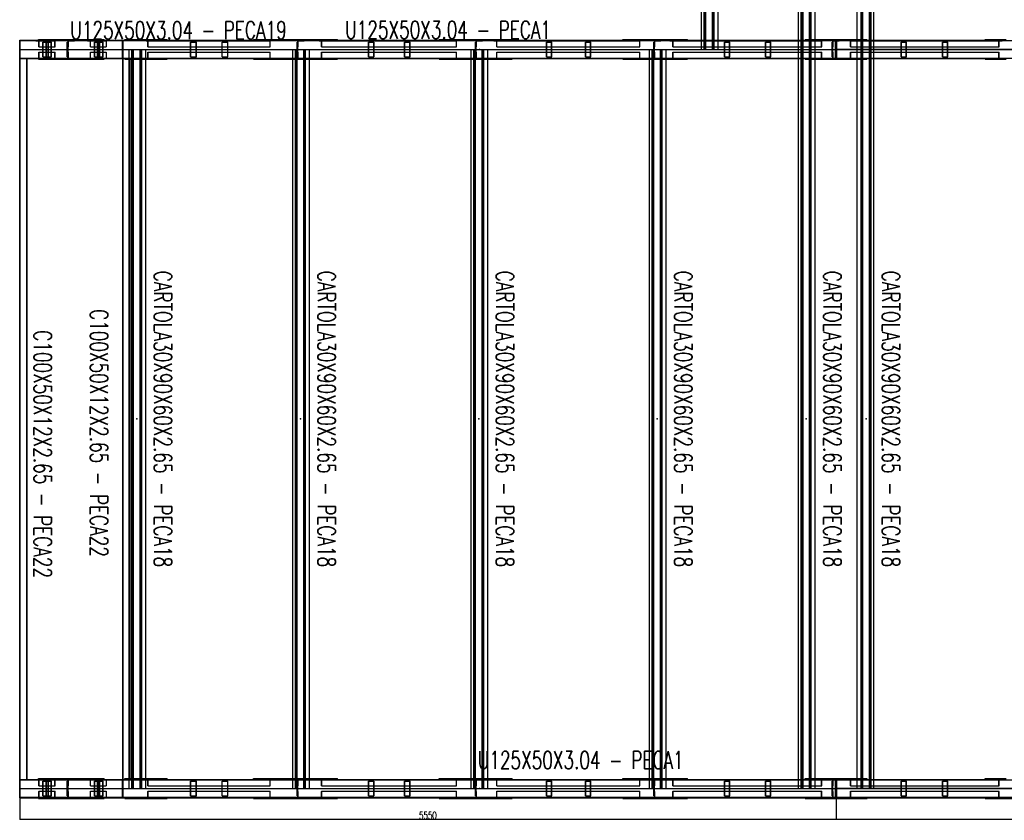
# Model space of a CAD drawing. Header units: feet. Extents: x -13577 to 173285, y -65833 to 34873.
# Tile 44 of 127: x 3763 to 10457, y 525 to 5968. Entities that reach past the tile are written whole.
import ezdxf
from ezdxf.enums import TextEntityAlignment as Align

# ---------------------------------------------------------------- set-up
doc = ezdxf.new("R2010")
doc.units = ezdxf.units.FT
doc.header["$LTSCALE"] = 10
doc.header["$MEASUREMENT"] = 0
doc.linetypes.add('HIDDEN', pattern=[0.375, 0.25, -0.125])
doc.layers.get('0').update_dxf_attribs({"linetype": 'CONTINUOUS'})
for name, color, linetype in [('FORIR', 4, 'CONTINUOUS'), ('G', 3, 'CONTINUOUS'), ('TR', 6, 'HIDDEN'), ('TXT1', 7, 'CONTINUOUS')]:
    doc.layers.add(name, color=color, linetype=linetype)
doc.styles.add('1', font='romans.shx', dxfattribs={"width": 0.7, "height": 50})
doc.dimstyles.get("Standard").update_dxf_attribs({"dimtxt": 50, "dimasz": 1, "dimexe": 1, "dimexo": 1, "dimgap": 1, "dimtad": 1, "dimdec": 0, "dimdsep": 46, "dimtxsty": '1', "dimblk": 'ARCHTICK', "dimcen": 3, "dimclrd": 1, "dimclre": 1, "dimclrt": 3, "dimadec": 0, "dimazin": 0, "dimtfac": 1, "dimtdec": 0, "dimtix": 1, "dimtmove": 0, "dimatfit": 3, "dimfxl": 0, "dimtolj": 1, "dimarcsym": 0})

# ---------------------------------------------------------------- blocks, each defined once
blk = doc.blocks.new('3D_INFOM')
blk.add_point((0, 0))
at = {"layer": 'FORIR', "flags": 1}
for tag, p in [('MARK', (7.55, -4.31)), ('NUM_DIS', (7.55, -11.68)), ('NOT_PEZ', (45.73, -11.68)), ('QTA_PEZ', (7.55, -18.55)), ('TIP_PEZ', (45.73, -18.55)), ('TRA_PEZ', (7.55, -26.33)), ('COS_PEZ', (45.73, -26.33)), ('DES_PEZ', (7.55, -33.75))]:
    blk.add_attdef(tag, p, '', height=5, dxfattribs=at)
blk = doc.blocks.new('_ArchTick')
at = {"color": 0, "linetype": 'ByBlock', "const_width": 0.15}
blk.add_lwpolyline([(-0.5, -0.5), (0.5, 0.5)], dxfattribs=at)

msp = doc.modelspace()

# ---------------------------------------------------------------- linework, layer by layer
for p, q in [((3763.2, 5766.2), (4113.2, 5766.2)), ((3763.2, 5766.2), (4463.2, 5766.2)), ((3763.2, 5766.2), (4463.2, 5766.2)), ((4113.2, 5766.2), (4463.2, 5766.2)), ((4113.2, 5766.2), (4113.2, 5766.2)), ((4463.2, 5766.2), (5675.7, 5766.2)), ((4463.2, 5766.2), (9313.2, 5766.2)), ((4463.2, 5766.2), (9313.2, 5766.2)), ((5675.7, 5766.2), (6888.2, 5766.2)), ((5675.7, 5766.2), (5675.7, 5766.2)), ((6888.2, 5766.2), (8100.7, 5766.2)), ((6888.2, 5766.2), (6888.2, 5766.2)), ((8100.7, 5766.2), (9313.2, 5766.2)), ((8100.7, 5766.2), (8100.7, 5766.2)), ((9313.2, 5766.2), (10525.7, 5766.2)), ((9313.2, 5766.2), (9313.2, 5766.2)), ((9313.2, 5766.2), (14163.2, 5766.2)), ((14163.2, 5766.2), (9313.2, 5766.2)), ((3763.2, 741.2), (4113.2, 741.2)), ((3763.2, 741.2), (4463.2, 741.2)), ((3763.2, 741.2), (4463.2, 741.2)), ((4113.2, 741.2), (4463.2, 741.2)), ((4113.2, 741.2), (4113.2, 741.2)), ((4463.2, 741.2), (5675.7, 741.2)), ((4463.2, 741.2), (9313.2, 741.2)), ((4463.2, 741.2), (9313.2, 741.2)), ((5675.7, 741.2), (6888.2, 741.2)), ((5675.7, 741.2), (5675.7, 741.2)), ((6888.2, 741.2), (8100.7, 741.2)), ((6888.2, 741.2), (6888.2, 741.2)), ((8100.7, 741.2), (9313.2, 741.2)), ((8100.7, 741.2), (8100.7, 741.2)), ((9313.2, 741.2), (10525.7, 741.2)), ((9313.2, 741.2), (9313.2, 741.2)), ((9313.2, 741.2), (14163.2, 741.2)), ((14163.2, 741.2), (9313.2, 741.2))]:
    msp.add_line(p, q)
at = {"layer": 'G'}
for p, q in [((8484.4, 5766.2), (8484.4, 13856.2)), ((8511.2, 5766.2), (8511.2, 13856.2)), ((9144.8, 5766.2), (9144.8, 13856.2)), ((9171.6, 5766.2), (9171.6, 13856.2)), ((9456.5, 5766.2), (9456.5, 13856.2)), ((9456.8, 5766.2), (9456.8, 13856.2)), ((9483.7, 5766.2), (9483.7, 13856.2)), ((8397.8, 5766.2), (8397.8, 9878.7)), ((8416, 5766.2), (8416, 9878.7)), ((8475.7, 5766.2), (8475.7, 9878.7)), ((9058.2, 741.2), (9058.2, 9878.7)), ((9076.4, 5766.2), (9076.4, 9878.7)), ((9136.1, 5766.2), (9136.1, 9878.7)), ((9492.3, 5766.2), (9492.3, 9878.7)), ((9552, 5766.2), (9552, 9878.7)), ((9570.2, 741.2), (9570.2, 9878.7)), ((8511.5, 5828.7), (8511.5, 9816.2)), ((9171.9, 5828.7), (9171.9, 9816.2)), ((3763.2, 678.7), (3763.2, 5828.7)), ((3763.2, 5828.7), (8397.8, 5828.7)), ((3766.3, 5825.7), (3813.2, 5825.7)), ((3766.3, 5706.7), (3766.3, 5825.7)), ((3813.2, 5825.7), (3813.2, 5828.7)), ((3890.2, 5833.7), (4336.2, 5833.7)), ((3890.2, 5828.7), (3890.2, 5833.7)), ((4086.2, 5828.7), (4086.2, 5833.7)), ((4336.2, 5828.7), (4336.2, 5833.7)), ((4462.2, 5703.7), (4462.2, 5828.7)), ((4463.2, 678.7), (4463.2, 5828.7)), ((4477.5, 5833.7), (4766, 5833.7)), ((4477.5, 5828.7), (4477.5, 5833.7)), ((4751.1, 5828.7), (4751.1, 5833.7)), ((4766, 5828.7), (4766, 5833.7)), ((5352.7, 5833.7), (5923.3, 5833.7)), ((5352.7, 5828.7), (5352.7, 5833.7)), ((5634.7, 5828.7), (5634.7, 5833.7)), ((5908.4, 5828.7), (5908.4, 5833.7)), ((5923.3, 5828.7), (5923.3, 5833.7)), ((6615.2, 5833.7), (7111, 5833.7)), ((6615.2, 5828.7), (6615.2, 5833.7)), ((6847.3, 5828.7), (6847.3, 5833.7)), ((7096.1, 5828.7), (7096.1, 5833.7)), ((7111, 5828.7), (7111, 5833.7)), ((7862.7, 5833.7), (8303.5, 5833.7)), ((7862.7, 5828.7), (7862.7, 5833.7)), ((8059.8, 5828.7), (8059.8, 5833.7)), ((8288.6, 5828.7), (8288.6, 5833.7)), ((8303.5, 5828.7), (8303.5, 5833.7)), ((8424.7, 5828.7), (9058.2, 5828.7)), ((9085.1, 5828.7), (9456.5, 5828.7)), ((9171.9, 5833.7), (9456.5, 5833.7)), ((9308.2, 5703.7), (9308.2, 5828.7)), ((9308.5, 5706.7), (9308.5, 5825.7)), ((9308.5, 5825.7), (9317.9, 5825.7)), ((9308.5, 5825.5), (9317.9, 5825.5)), ((9313.2, 5828.7), (9313.2, 5833.7)), ((9313.2, 5825.7), (9313.2, 5828.7)), ((9313.2, 5706.9), (9313.2, 5825.5)), ((9317.9, 5706.7), (9317.9, 5825.7)), ((9318.2, 5703.7), (9318.2, 5828.7)), ((9570.2, 5828.7), (10470, 5828.7)), ((10326.2, 5833.7), (10470, 5833.7)), ((10326.2, 5828.7), (10326.2, 5833.7)), ((10341.1, 5828.7), (10341.1, 5833.7)), ((4506.7, 741.2), (4506.7, 5766.2)), ((4506.7, 5766.2), (4620.4, 5766.2)), ((4524.9, 741.2), (4524.9, 5766.2)), ((4584.6, 741.2), (4584.6, 5766.2)), ((4593.3, 741.2), (4593.3, 5766.2)), ((4620.1, 741.2), (4620.1, 5766.2)), ((5619.7, 741.2), (5619.7, 5766.2)), ((5619.7, 5766.2), (5733.4, 5766.2)), ((5637.9, 741.2), (5637.9, 5766.2)), ((5697.6, 741.2), (5697.6, 5766.2)), ((5706.3, 741.2), (5706.3, 5766.2)), ((5733.1, 741.2), (5733.1, 5766.2)), ((6832.2, 741.2), (6832.2, 5766.2)), ((6832.2, 5766.2), (6945.9, 5766.2)), ((6850.4, 741.2), (6850.4, 5766.2)), ((6910.1, 741.2), (6910.1, 5766.2)), ((6918.8, 741.2), (6918.8, 5766.2)), ((6945.6, 741.2), (6945.6, 5766.2)), ((8044.7, 741.2), (8044.7, 5766.2)), ((8044.7, 5766.2), (8158.4, 5766.2)), ((8062.9, 741.2), (8062.9, 5766.2)), ((8122.6, 741.2), (8122.6, 5766.2)), ((8131.3, 741.2), (8131.3, 5766.2)), ((8158.1, 741.2), (8158.1, 5766.2)), ((8397.8, 5766.2), (8475.7, 5766.2)), ((8416, 5766.2), (8428, 5766.2)), ((8473, 5766.2), (8484.4, 5766.2)), ((8484.4, 5766.2), (8511.2, 5766.2)), ((8511.2, 5766.2), (8511.5, 5766.2)), ((9058.2, 5766.2), (9136.1, 5766.2)), ((9076.4, 5766.2), (9088.1, 5766.2)), ((9076.4, 741.2), (9076.4, 5766.2)), ((9133.4, 5766.2), (9144.8, 5766.2)), ((9136.1, 5766.2), (9171.6, 5766.2)), ((9136.1, 741.2), (9136.1, 5766.2)), ((9144.8, 741.2), (9144.8, 5766.2)), ((9171.6, 5766.2), (9171.9, 5766.2)), ((9171.6, 741.2), (9171.6, 5766.2)), ((9171.6, 5766.2), (9171.9, 5766.2)), ((9456.5, 741.2), (9456.5, 5766.2)), ((9456.5, 5766.2), (9456.8, 5766.2)), ((9456.5, 5766.2), (9570.2, 5766.2)), ((9456.8, 741.2), (9456.8, 5766.2)), ((9483.7, 5766.2), (9495.1, 5766.2)), ((9483.7, 741.2), (9483.7, 5766.2)), ((9492.3, 741.2), (9492.3, 5766.2)), ((9540.3, 5766.2), (9548.7, 5766.2)), ((9548.7, 5766.2), (9552, 5766.2)), ((9552, 741.2), (9552, 5766.2)), ((3763.2, 5703.7), (4506.7, 5703.7)), ((3766.3, 5706.7), (3813.2, 5706.7)), ((3813.2, 800.6), (3813.2, 5706.7)), ((3890.2, 5698.7), (3890.2, 5703.7)), ((3890.2, 5698.7), (4336.2, 5698.7)), ((4086.2, 5698.7), (4086.2, 5703.7)), ((4336.2, 5698.7), (4336.2, 5703.7)), ((4477.5, 5698.7), (4477.5, 5703.7)), ((4477.5, 5698.7), (4506.7, 5698.7)), ((4533.6, 5703.7), (5619.7, 5703.7)), ((4620.4, 803.7), (4620.4, 5703.7)), ((4620.4, 5698.7), (4766, 5698.7)), ((4751.1, 5698.7), (4751.1, 5703.7)), ((4766, 5698.7), (4766, 5703.7)), ((5352.7, 5698.7), (5352.7, 5703.7)), ((5352.7, 5698.7), (5619.7, 5698.7)), ((5646.6, 5703.7), (6832.2, 5703.7)), ((5733.4, 803.7), (5733.4, 5703.7)), ((5733.4, 5698.7), (5923.3, 5698.7)), ((5908.4, 5698.7), (5908.4, 5703.7)), ((5923.3, 5698.7), (5923.3, 5703.7)), ((6615.2, 5698.7), (6615.2, 5703.7)), ((6615.2, 5698.7), (6832.2, 5698.7)), ((6859.1, 5703.7), (8044.7, 5703.7)), ((6945.9, 803.7), (6945.9, 5703.7)), ((6945.9, 5698.7), (7111, 5698.7)), ((7096.1, 5698.7), (7096.1, 5703.7)), ((7111, 5698.7), (7111, 5703.7)), ((7862.7, 5698.7), (7862.7, 5703.7)), ((7862.7, 5698.7), (8044.7, 5698.7)), ((8071.6, 5703.7), (9058.2, 5703.7)), ((8158.4, 803.7), (8158.4, 5703.7)), ((8158.4, 5698.7), (8303.5, 5698.7)), ((8288.6, 5698.7), (8288.6, 5703.7)), ((8303.5, 5698.7), (8303.5, 5703.7)), ((9085.1, 5703.7), (9456.5, 5703.7)), ((9171.9, 803.7), (9171.9, 5703.7)), ((9171.9, 5698.7), (9456.5, 5698.7)), ((9308.5, 5706.9), (9317.9, 5706.9)), ((9308.5, 5706.7), (9317.9, 5706.7)), ((9313.2, 5698.7), (9313.2, 5706.7)), ((9570.2, 5703.7), (10470, 5703.7)), ((10326.2, 5698.7), (10326.2, 5703.7)), ((10326.2, 5698.7), (10470, 5698.7)), ((10341.1, 5698.7), (10341.1, 5703.7)), ((3763.2, 803.7), (4506.7, 803.7)), ((3890.2, 808.7), (4336.2, 808.7)), ((3890.2, 803.7), (3890.2, 808.7)), ((4086.2, 803.7), (4086.2, 808.7)), ((4336.2, 803.7), (4336.2, 808.7)), ((4462.2, 678.7), (4462.2, 803.7)), ((4477.5, 808.7), (4506.7, 808.7)), ((4477.5, 803.7), (4477.5, 808.7)), ((4533.6, 803.7), (5619.7, 803.7)), ((4620.4, 808.7), (4766, 808.7)), ((4751.1, 803.7), (4751.1, 808.7)), ((4766, 803.7), (4766, 808.7)), ((5352.7, 808.7), (5619.7, 808.7)), ((5352.7, 803.7), (5352.7, 808.7)), ((5646.6, 803.7), (6832.2, 803.7)), ((5733.4, 808.7), (5923.3, 808.7)), ((5908.4, 803.7), (5908.4, 808.7)), ((5923.3, 803.7), (5923.3, 808.7)), ((6615.2, 808.7), (6832.2, 808.7)), ((6615.2, 803.7), (6615.2, 808.7)), ((6859.1, 803.7), (8044.7, 803.7)), ((6945.9, 808.7), (7111, 808.7)), ((7096.1, 803.7), (7096.1, 808.7)), ((7111, 803.7), (7111, 808.7)), ((7862.7, 808.7), (8044.7, 808.7)), ((7862.7, 803.7), (7862.7, 808.7)), ((8071.6, 803.7), (9058.2, 803.7)), ((8158.4, 808.7), (8303.5, 808.7)), ((8288.6, 803.7), (8288.6, 808.7)), ((8303.5, 803.7), (8303.5, 808.7)), ((9085.1, 803.7), (9456.5, 803.7)), ((9171.9, 808.7), (9456.5, 808.7)), ((9308.2, 678.7), (9308.2, 803.7)), ((9313.2, 803.7), (9313.2, 808.7)), ((9313.2, 800.6), (9313.2, 803.7)), ((9318.2, 678.7), (9318.2, 803.7)), ((9570.2, 803.7), (10470, 803.7)), ((10326.2, 808.7), (10470, 808.7)), ((10326.2, 803.7), (10326.2, 808.7)), ((10341.1, 803.7), (10341.1, 808.7)), ((3766.3, 681.7), (3766.3, 800.6)), ((3766.3, 800.6), (3813.2, 800.6)), ((4506.7, 741.2), (4620.4, 741.2)), ((5619.7, 741.2), (5733.4, 741.2)), ((6832.2, 741.2), (6945.9, 741.2)), ((8044.7, 741.2), (8158.4, 741.2)), ((9058.2, 741.2), (9171.9, 741.2)), ((9308.5, 681.7), (9308.5, 800.6)), ((9308.5, 800.6), (9317.9, 800.6)), ((9308.5, 800.5), (9317.9, 800.5)), ((9313.2, 681.9), (9313.2, 800.5)), ((9317.9, 681.7), (9317.9, 800.6)), ((9456.5, 741.2), (9570.2, 741.2)), ((3763.2, 678.7), (14863.2, 678.7)), ((3766.3, 681.7), (3813.2, 681.7)), ((3813.2, 678.7), (3813.2, 681.7)), ((3890.2, 673.7), (3890.2, 678.7)), ((3890.2, 673.7), (4336.2, 673.7)), ((4086.2, 673.7), (4086.2, 678.7)), ((4336.2, 673.7), (4336.2, 678.7)), ((4477.5, 673.7), (4477.5, 678.7)), ((4477.5, 673.7), (4766, 673.7)), ((4751.1, 673.7), (4751.1, 678.7)), ((4766, 673.7), (4766, 678.7)), ((5352.7, 673.7), (5352.7, 678.7)), ((5352.7, 673.7), (5923.3, 673.7)), ((5634.7, 673.7), (5634.7, 678.7)), ((5908.4, 673.7), (5908.4, 678.7)), ((5923.3, 673.7), (5923.3, 678.7)), ((6615.2, 673.7), (6615.2, 678.7)), ((6615.2, 673.7), (7111, 673.7)), ((6847.3, 673.7), (6847.3, 678.7)), ((7096.1, 673.7), (7096.1, 678.7)), ((7111, 673.7), (7111, 678.7)), ((7862.7, 673.7), (7862.7, 678.7)), ((7862.7, 673.7), (8303.5, 673.7)), ((8059.8, 673.7), (8059.8, 678.7)), ((8288.6, 673.7), (8288.6, 678.7)), ((8303.5, 673.7), (8303.5, 678.7)), ((9102.3, 673.7), (9102.3, 678.7)), ((9102.3, 673.7), (9524.2, 673.7)), ((9161, 673.7), (9161, 678.7)), ((9308.5, 681.9), (9317.9, 681.9)), ((9308.5, 681.7), (9317.9, 681.7)), ((9313.2, 673.7), (9313.2, 681.7)), ((9465.5, 673.7), (9465.5, 678.7)), ((9524.2, 673.7), (9524.2, 678.7)), ((10326.2, 673.7), (10326.2, 678.7)), ((10326.2, 673.7), (10760.7, 673.7)), ((10341.1, 673.7), (10341.1, 678.7))]:
    msp.add_line(p, q, dxfattribs=at)
at = {"layer": 'TR'}
for p, q in [((8473, 5766.2), (8473, 13856.2)), ((8481.6, 5766.2), (8481.6, 13856.2)), ((9133.4, 5766.2), (9133.4, 13856.2)), ((9142, 741.2), (9142, 13856.2)), ((9486.4, 741.2), (9486.4, 13856.2)), ((9495.1, 5766.2), (9495.1, 13856.2)), ((8398.1, 5766.2), (8398.1, 9878.7)), ((8419.3, 5766.2), (8419.3, 9878.7)), ((8424.7, 5766.2), (8424.7, 9878.7)), ((8428, 5766.2), (8428, 9878.7)), ((9058.5, 741.2), (9058.5, 9878.7)), ((9079.7, 5766.2), (9079.7, 9878.7)), ((9085.1, 5766.2), (9085.1, 9878.7)), ((9088.4, 5766.2), (9088.4, 9878.7)), ((9540.1, 5766.2), (9540.1, 9878.7)), ((9543.4, 5766.2), (9543.4, 9878.7)), ((9548.7, 5766.2), (9548.7, 9878.7)), ((9569.9, 741.2), (9569.9, 9878.7)), ((3763.2, 5825.7), (3766.3, 5825.7)), ((3813.2, 5825.7), (9308.5, 5825.7)), ((3873, 5825.5), (3873, 5828.7)), ((3873, 5825.5), (4001.8, 5825.5)), ((3893.3, 5784.7), (3893.3, 5825.5)), ((3894.9, 5784.7), (3894.9, 5828.7)), ((3981.6, 5825.5), (3981.6, 5828.7)), ((4001.8, 5784.7), (4001.8, 5825.5)), ((4003.4, 5784.7), (4003.4, 5828.7)), ((4091.2, 5703.7), (4091.2, 5828.7)), ((4094.4, 5825.5), (4135.2, 5825.5)), ((4094.4, 5784.7), (4094.4, 5825.5)), ((4135.2, 5825.5), (4135.2, 5828.7)), ((4140.2, 5828.7), (4140.2, 5833.7)), ((4223, 5825.5), (4223, 5828.7)), ((4223, 5825.5), (4351.8, 5825.5)), ((4243.3, 5784.7), (4243.3, 5825.5)), ((4244.9, 5784.7), (4244.9, 5828.7)), ((4331.6, 5825.5), (4331.6, 5828.7)), ((4351.8, 5784.7), (4351.8, 5825.5)), ((4353.4, 5784.7), (4353.4, 5828.7)), ((4462.5, 5706.7), (4462.5, 5825.7)), ((4466.3, 5706.7), (4466.3, 5825.7)), ((4467.2, 5825.7), (4467.2, 5828.7)), ((4492.4, 5828.7), (4492.4, 5833.7)), ((4513.2, 5825.7), (4513.2, 5828.7)), ((4621.6, 5825.5), (4621.6, 5828.7)), ((4621.6, 5825.5), (5465.3, 5825.5)), ((4634.4, 5784.7), (4634.4, 5825.5)), ((4635.4, 5784.7), (4635.4, 5828.7)), ((5452.5, 5825.5), (5452.5, 5828.7)), ((5465.3, 5784.7), (5465.3, 5825.5)), ((5466.3, 5784.7), (5466.3, 5828.7)), ((5649.7, 5828.7), (5649.7, 5833.7)), ((5653.7, 5703.7), (5653.7, 5828.7)), ((5656.9, 5784.7), (5656.9, 5825.5)), ((5656.9, 5825.5), (5697.7, 5825.5)), ((5697.7, 5825.5), (5697.7, 5828.7)), ((5702.7, 5828.7), (5702.7, 5833.7)), ((5798.9, 5825.5), (5798.9, 5828.7)), ((5798.9, 5825.5), (6731.8, 5825.5)), ((5815, 5784.7), (5815, 5825.5)), ((5816.2, 5784.7), (5816.2, 5828.7)), ((6715.7, 5825.5), (6715.7, 5828.7)), ((6731.8, 5784.7), (6731.8, 5825.5)), ((6733.1, 5784.7), (6733.1, 5828.7)), ((6862.2, 5828.7), (6862.2, 5833.7)), ((6866.2, 5703.7), (6866.2, 5828.7)), ((6869.4, 5825.5), (6910.2, 5825.5)), ((6869.4, 5784.7), (6869.4, 5825.5)), ((6910.2, 5825.5), (6910.2, 5828.7)), ((6915.2, 5828.7), (6915.2, 5833.7)), ((6987.2, 5825.5), (6987.2, 5828.7)), ((6987.2, 5825.5), (7978.2, 5825.5)), ((7006.3, 5784.7), (7006.3, 5825.5)), ((7007.8, 5784.7), (7007.8, 5828.7)), ((7959.1, 5825.5), (7959.1, 5828.7)), ((7978.2, 5784.7), (7978.2, 5825.5)), ((7979.7, 5784.7), (7979.7, 5828.7)), ((8074.7, 5828.7), (8074.7, 5833.7)), ((8078.7, 5703.7), (8078.7, 5828.7)), ((8081.9, 5825.5), (8122.7, 5825.5)), ((8081.9, 5784.7), (8081.9, 5825.5)), ((8122.7, 5825.5), (8122.7, 5828.7)), ((8127.7, 5828.7), (8127.7, 5833.7)), ((8182.4, 5825.5), (8182.4, 5828.7)), ((8182.4, 5825.5), (9213.6, 5825.5)), ((8204.2, 5784.7), (8204.2, 5825.5)), ((8205.9, 5784.7), (8205.9, 5828.7)), ((8397.8, 5828.7), (8424.7, 5828.7)), ((8511.5, 5766.2), (8511.5, 5828.7)), ((9058.2, 5828.7), (9085.1, 5828.7)), ((9102.3, 5833.7), (9171.9, 5833.7)), ((9102.3, 5828.7), (9102.3, 5833.7)), ((9161, 5828.7), (9161, 5833.7)), ((9164, 5828.7), (9164, 5833.7)), ((9171.9, 5766.2), (9171.9, 5828.7)), ((9191.9, 5825.5), (9191.9, 5828.7)), ((9213.6, 5784.7), (9213.6, 5825.5)), ((9215.3, 5784.7), (9215.3, 5828.7)), ((9286.2, 5828.7), (9286.2, 5833.7)), ((9291.2, 5703.7), (9291.2, 5828.7)), ((9294.4, 5825.5), (9308.5, 5825.5)), ((9294.4, 5784.7), (9294.4, 5825.5)), ((9313.2, 5825.5), (9313.2, 5825.7)), ((9317.9, 5825.7), (14813.2, 5825.7)), ((9317.9, 5825.5), (9335.2, 5825.5)), ((9335.2, 5825.5), (9335.2, 5828.7)), ((9340.2, 5828.7), (9340.2, 5833.7)), ((9411.1, 5784.7), (9411.1, 5828.7)), ((9412.8, 5784.7), (9412.8, 5825.5)), ((9412.8, 5825.5), (10444, 5825.5)), ((9434.6, 5825.5), (9434.6, 5828.7)), ((9456.5, 5833.7), (9524.2, 5833.7)), ((9456.5, 5828.7), (9570.2, 5828.7)), ((9462.5, 5828.7), (9462.5, 5833.7)), ((9465.5, 5828.7), (9465.5, 5833.7)), ((9524.2, 5828.7), (9524.2, 5833.7)), ((10420.6, 5784.7), (10420.6, 5828.7)), ((10422.3, 5784.7), (10422.3, 5825.5)), ((10444, 5825.5), (10444, 5828.7)), ((3893.3, 5784.7), (4003.4, 5784.7)), ((3920.9, 5816.2), (3979.8, 5816.2)), ((3920.9, 5716.2), (3920.9, 5816.2)), ((3923.4, 5716.2), (3923.4, 5816.2)), ((3942.6, 5716.2), (3942.6, 5816.2)), ((3945.1, 5716.2), (3945.1, 5816.2)), ((3955.6, 5716.2), (3955.6, 5816.2)), ((3958.1, 5716.2), (3958.1, 5816.2)), ((3977.4, 5716.2), (3977.4, 5816.2)), ((3979.8, 5716.2), (3979.8, 5816.2)), ((4086.2, 5816.2), (4091.2, 5816.2)), ((4086.2, 5716.2), (4086.2, 5816.2)), ((4091.2, 5784.7), (4094.4, 5784.7)), ((4243.3, 5784.7), (4353.4, 5784.7)), ((4270.9, 5716.2), (4270.9, 5816.2)), ((4270.9, 5816.2), (4329.8, 5816.2)), ((4273.4, 5716.2), (4273.4, 5816.2)), ((4292.6, 5716.2), (4292.6, 5816.2)), ((4295.1, 5716.2), (4295.1, 5816.2)), ((4305.6, 5716.2), (4305.6, 5816.2)), ((4308.1, 5716.2), (4308.1, 5816.2)), ((4327.4, 5716.2), (4327.4, 5816.2)), ((4329.8, 5716.2), (4329.8, 5816.2)), ((4507, 741.2), (4507, 5766.2)), ((4528.2, 741.2), (4528.2, 5766.2)), ((4533.6, 741.2), (4533.6, 5766.2)), ((4536.9, 741.2), (4536.9, 5766.2)), ((4581.9, 741.2), (4581.9, 5766.2)), ((4590.5, 741.2), (4590.5, 5766.2)), ((4620.4, 5703.7), (4620.4, 5766.2)), ((4634.4, 5784.7), (5466.3, 5784.7)), ((4925, 5816.2), (4964.6, 5816.2)), ((4925, 5716.2), (4925, 5816.2)), ((4926.6, 5716.2), (4926.6, 5816.2)), ((4963, 5716.2), (4963, 5816.2)), ((4964.6, 5716.2), (4964.6, 5816.2)), ((5138.7, 5716.2), (5138.7, 5816.2)), ((5138.7, 5816.2), (5178.3, 5816.2)), ((5140.3, 5716.2), (5140.3, 5816.2)), ((5176.7, 5716.2), (5176.7, 5816.2)), ((5178.3, 5716.2), (5178.3, 5816.2)), ((5620, 741.2), (5620, 5766.2)), ((5641.2, 741.2), (5641.2, 5766.2)), ((5646.6, 741.2), (5646.6, 5766.2)), ((5648.7, 5816.2), (5653.7, 5816.2)), ((5648.7, 5716.2), (5648.7, 5816.2)), ((5649.9, 741.2), (5649.9, 5766.2)), ((5653.7, 5784.7), (5656.9, 5784.7)), ((5694.9, 741.2), (5694.9, 5766.2)), ((5703.5, 741.2), (5703.5, 5766.2)), ((5733.4, 5703.7), (5733.4, 5766.2)), ((5815, 5784.7), (6733.1, 5784.7)), ((6134.1, 5716.2), (6134.1, 5816.2)), ((6134.1, 5816.2), (6172.8, 5816.2)), ((6136.1, 5716.2), (6136.1, 5816.2)), ((6170.9, 5716.2), (6170.9, 5816.2)), ((6172.8, 5716.2), (6172.8, 5816.2)), ((6378.5, 5816.2), (6417.2, 5816.2)), ((6378.5, 5716.2), (6378.5, 5816.2)), ((6380.5, 5716.2), (6380.5, 5816.2)), ((6415.2, 5716.2), (6415.2, 5816.2)), ((6417.2, 5716.2), (6417.2, 5816.2)), ((6832.5, 741.2), (6832.5, 5766.2)), ((6853.7, 741.2), (6853.7, 5766.2)), ((6859.1, 741.2), (6859.1, 5766.2)), ((6861.2, 5716.2), (6861.2, 5816.2)), ((6861.2, 5816.2), (6866.2, 5816.2)), ((6862.4, 741.2), (6862.4, 5766.2)), ((6866.2, 5784.7), (6869.4, 5784.7)), ((6907.4, 741.2), (6907.4, 5766.2)), ((6916, 741.2), (6916, 5766.2)), ((6945.9, 5703.7), (6945.9, 5766.2)), ((7006.3, 5784.7), (7979.7, 5784.7)), ((7343.5, 5816.2), (7381.2, 5816.2)), ((7343.5, 5716.2), (7343.5, 5816.2)), ((7345.9, 5716.2), (7345.9, 5816.2)), ((7378.9, 5716.2), (7378.9, 5816.2)), ((7381.2, 5716.2), (7381.2, 5816.2)), ((7608.6, 5816.2), (7646.3, 5816.2)), ((7608.6, 5716.2), (7608.6, 5816.2)), ((7611, 5716.2), (7611, 5816.2)), ((7644, 5716.2), (7644, 5816.2)), ((7646.3, 5716.2), (7646.3, 5816.2)), ((8045, 741.2), (8045, 5766.2)), ((8066.2, 741.2), (8066.2, 5766.2)), ((8071.6, 741.2), (8071.6, 5766.2)), ((8073.7, 5716.2), (8073.7, 5816.2)), ((8073.7, 5816.2), (8078.7, 5816.2)), ((8074.9, 741.2), (8074.9, 5766.2)), ((8078.7, 5784.7), (8081.9, 5784.7)), ((8119.9, 741.2), (8119.9, 5766.2)), ((8128.5, 741.2), (8128.5, 5766.2)), ((8158.4, 5703.7), (8158.4, 5766.2)), ((8204.2, 5784.7), (9215.3, 5784.7)), ((8397.8, 5766.2), (8398.1, 5766.2)), ((8481.6, 5766.2), (8484.4, 5766.2)), ((8511.2, 5766.2), (8511.5, 5766.2)), ((8553.6, 5716.2), (8553.6, 5816.2)), ((8553.6, 5816.2), (8590.2, 5816.2)), ((8556.3, 5716.2), (8556.3, 5816.2)), ((8587.5, 5716.2), (8587.5, 5816.2)), ((8590.2, 5716.2), (8590.2, 5816.2)), ((8833.7, 5816.2), (8870.2, 5816.2)), ((8833.7, 5716.2), (8833.7, 5816.2)), ((8836.4, 5716.2), (8836.4, 5816.2)), ((8867.6, 5716.2), (8867.6, 5816.2)), ((8870.2, 5716.2), (8870.2, 5816.2)), ((9058.2, 5766.2), (9058.5, 5766.2)), ((9079.7, 741.2), (9079.7, 5766.2)), ((9085.1, 741.2), (9085.1, 5766.2)), ((9088.1, 5766.2), (9088.4, 5766.2)), ((9088.4, 741.2), (9088.4, 5766.2)), ((9133.4, 741.2), (9133.4, 5766.2)), ((9136.1, 5766.2), (9136.1, 5766.2)), ((9171.6, 5766.2), (9171.6, 5766.2)), ((9171.9, 5703.7), (9171.9, 5766.2)), ((9286.2, 5816.2), (9291.2, 5816.2)), ((9286.2, 5716.2), (9286.2, 5816.2)), ((9291.2, 5784.7), (9294.4, 5784.7)), ((9411.1, 5784.7), (10422.3, 5784.7)), ((9456.5, 5766.2), (9456.5, 5766.2)), ((9495.1, 741.2), (9495.1, 5766.2)), ((9540.1, 5766.2), (9540.3, 5766.2)), ((9540.1, 741.2), (9540.1, 5766.2)), ((9543.4, 741.2), (9543.4, 5766.2)), ((9548.7, 741.2), (9548.7, 5766.2)), ((9569.9, 5766.2), (9570.2, 5766.2)), ((9756.2, 5816.2), (9792.7, 5816.2)), ((9756.2, 5716.2), (9756.2, 5816.2)), ((9758.9, 5716.2), (9758.9, 5816.2)), ((9790.1, 5716.2), (9790.1, 5816.2)), ((9792.7, 5716.2), (9792.7, 5816.2)), ((10036.3, 5816.2), (10072.8, 5816.2)), ((10036.3, 5716.2), (10036.3, 5816.2)), ((10039, 5716.2), (10039, 5816.2)), ((10070.1, 5716.2), (10070.1, 5816.2)), ((10072.8, 5716.2), (10072.8, 5816.2)), ((3763.2, 5706.7), (3766.3, 5706.7)), ((3765.9, 803.7), (3765.9, 5703.7)), ((3810.6, 803.7), (3810.6, 5703.7)), ((3813.2, 5706.7), (9308.5, 5706.7)), ((3873, 5706.9), (4001.8, 5706.9)), ((3873, 5703.7), (3873, 5706.9)), ((3893.3, 5747.7), (4003.4, 5747.7)), ((3893.3, 5706.9), (3893.3, 5747.7)), ((3894.9, 5703.7), (3894.9, 5747.7)), ((3920.9, 5716.2), (3979.8, 5716.2)), ((3981.6, 5703.7), (3981.6, 5706.9)), ((4001.8, 5706.9), (4001.8, 5747.7)), ((4003.4, 5703.7), (4003.4, 5747.7)), ((4086.2, 5716.2), (4091.2, 5716.2)), ((4091.2, 5747.7), (4094.4, 5747.7)), ((4094.4, 5706.9), (4094.4, 5747.7)), ((4094.4, 5706.9), (4135.2, 5706.9)), ((4135.2, 5703.7), (4135.2, 5706.9)), ((4140.2, 5698.7), (4140.2, 5703.7)), ((4223, 5706.9), (4351.8, 5706.9)), ((4223, 5703.7), (4223, 5706.9)), ((4243.3, 5706.9), (4243.3, 5747.7)), ((4243.3, 5747.7), (4353.4, 5747.7)), ((4244.9, 5703.7), (4244.9, 5747.7)), ((4270.9, 5716.2), (4329.8, 5716.2)), ((4331.6, 5703.7), (4331.6, 5706.9)), ((4351.8, 5706.9), (4351.8, 5747.7)), ((4353.4, 5703.7), (4353.4, 5747.7)), ((4465.9, 803.7), (4465.9, 5703.7)), ((4467.2, 5703.7), (4467.2, 5706.7)), ((4492.4, 5698.7), (4492.4, 5703.7)), ((4506.7, 5703.7), (4533.6, 5703.7)), ((4506.7, 5698.7), (4620.4, 5698.7)), ((4510.6, 803.7), (4510.6, 5703.7)), ((4513.2, 800.6), (4513.2, 5706.7)), ((4621.6, 5706.9), (5465.3, 5706.9)), ((4621.6, 5703.7), (4621.6, 5706.9)), ((4634.4, 5706.9), (4634.4, 5747.7)), ((4634.4, 5747.7), (5466.3, 5747.7)), ((4635.4, 5703.7), (4635.4, 5747.7)), ((4925, 5716.2), (4964.6, 5716.2)), ((5138.7, 5716.2), (5178.3, 5716.2)), ((5452.5, 5703.7), (5452.5, 5706.9)), ((5465.3, 5706.9), (5465.3, 5747.7)), ((5466.3, 5703.7), (5466.3, 5747.7)), ((5619.7, 5703.7), (5646.6, 5703.7)), ((5619.7, 5698.7), (5733.4, 5698.7)), ((5634.7, 5698.7), (5634.7, 5703.7)), ((5648.7, 5716.2), (5653.7, 5716.2)), ((5649.7, 5698.7), (5649.7, 5703.7)), ((5653.7, 5747.7), (5656.9, 5747.7)), ((5656.9, 5706.9), (5656.9, 5747.7)), ((5656.9, 5706.9), (5697.7, 5706.9)), ((5697.7, 5703.7), (5697.7, 5706.9)), ((5702.7, 5698.7), (5702.7, 5703.7)), ((5798.9, 5706.9), (6731.8, 5706.9)), ((5798.9, 5703.7), (5798.9, 5706.9)), ((5815, 5706.9), (5815, 5747.7)), ((5815, 5747.7), (6733.1, 5747.7)), ((5816.2, 5703.7), (5816.2, 5747.7)), ((6134.1, 5716.2), (6172.8, 5716.2)), ((6378.5, 5716.2), (6417.2, 5716.2)), ((6715.7, 5703.7), (6715.7, 5706.9)), ((6731.8, 5706.9), (6731.8, 5747.7)), ((6733.1, 5703.7), (6733.1, 5747.7)), ((6832.2, 5703.7), (6859.1, 5703.7)), ((6832.2, 5698.7), (6945.9, 5698.7)), ((6847.3, 5698.7), (6847.3, 5703.7)), ((6861.2, 5716.2), (6866.2, 5716.2)), ((6862.2, 5698.7), (6862.2, 5703.7)), ((6866.2, 5747.7), (6869.4, 5747.7)), ((6869.4, 5706.9), (6869.4, 5747.7)), ((6869.4, 5706.9), (6910.2, 5706.9)), ((6910.2, 5703.7), (6910.2, 5706.9)), ((6915.2, 5698.7), (6915.2, 5703.7)), ((6987.2, 5706.9), (7978.2, 5706.9)), ((6987.2, 5703.7), (6987.2, 5706.9)), ((7006.3, 5747.7), (7979.7, 5747.7)), ((7006.3, 5706.9), (7006.3, 5747.7)), ((7007.8, 5703.7), (7007.8, 5747.7)), ((7343.5, 5716.2), (7381.2, 5716.2)), ((7608.6, 5716.2), (7646.3, 5716.2)), ((7959.1, 5703.7), (7959.1, 5706.9)), ((7978.2, 5706.9), (7978.2, 5747.7)), ((7979.7, 5703.7), (7979.7, 5747.7)), ((8044.7, 5703.7), (8071.6, 5703.7)), ((8044.7, 5698.7), (8158.4, 5698.7)), ((8059.8, 5698.7), (8059.8, 5703.7)), ((8073.7, 5716.2), (8078.7, 5716.2)), ((8074.7, 5698.7), (8074.7, 5703.7)), ((8078.7, 5747.7), (8081.9, 5747.7)), ((8081.9, 5706.9), (8081.9, 5747.7)), ((8081.9, 5706.9), (8122.7, 5706.9)), ((8122.7, 5703.7), (8122.7, 5706.9)), ((8127.7, 5698.7), (8127.7, 5703.7)), ((8182.4, 5706.9), (9213.6, 5706.9)), ((8182.4, 5703.7), (8182.4, 5706.9)), ((8204.2, 5747.7), (9215.3, 5747.7)), ((8204.2, 5706.9), (8204.2, 5747.7)), ((8205.9, 5703.7), (8205.9, 5747.7)), ((8553.6, 5716.2), (8590.2, 5716.2)), ((8833.7, 5716.2), (8870.2, 5716.2)), ((9058.2, 5703.7), (9085.1, 5703.7)), ((9102.3, 5698.7), (9102.3, 5703.7)), ((9102.3, 5698.7), (9171.9, 5698.7)), ((9161, 5698.7), (9161, 5703.7)), ((9164, 5698.7), (9164, 5703.7)), ((9191.9, 5703.7), (9191.9, 5706.9)), ((9213.6, 5706.9), (9213.6, 5747.7)), ((9215.3, 5703.7), (9215.3, 5747.7)), ((9286.2, 5716.2), (9291.2, 5716.2)), ((9286.2, 5698.7), (9286.2, 5703.7)), ((9291.2, 5747.7), (9294.4, 5747.7)), ((9294.4, 5706.9), (9294.4, 5747.7)), ((9294.4, 5706.9), (9308.5, 5706.9)), ((9313.2, 5706.9), (9313.2, 5706.7)), ((9317.9, 5706.9), (9335.2, 5706.9)), ((9317.9, 5706.7), (14813.2, 5706.7)), ((9335.2, 5703.7), (9335.2, 5706.9)), ((9340.2, 5698.7), (9340.2, 5703.7)), ((9411.1, 5703.7), (9411.1, 5747.7)), ((9411.1, 5747.7), (10422.3, 5747.7)), ((9412.8, 5706.9), (9412.8, 5747.7)), ((9412.8, 5706.9), (10444, 5706.9)), ((9434.6, 5703.7), (9434.6, 5706.9)), ((9456.5, 5703.7), (9570.2, 5703.7)), ((9456.5, 5698.7), (9524.2, 5698.7)), ((9462.5, 5698.7), (9462.5, 5703.7)), ((9465.5, 5698.7), (9465.5, 5703.7)), ((9524.2, 5698.7), (9524.2, 5703.7)), ((9756.2, 5716.2), (9792.7, 5716.2)), ((10036.3, 5716.2), (10072.8, 5716.2)), ((10420.6, 5703.7), (10420.6, 5747.7)), ((10422.3, 5706.9), (10422.3, 5747.7)), ((10444, 5703.7), (10444, 5706.9)), ((3873, 800.5), (3873, 803.7)), ((3894.9, 759.7), (3894.9, 803.7)), ((3981.6, 800.5), (3981.6, 803.7)), ((4003.4, 759.7), (4003.4, 803.7)), ((4091.2, 678.7), (4091.2, 803.7)), ((4135.2, 800.5), (4135.2, 803.7)), ((4140.2, 803.7), (4140.2, 808.7)), ((4223, 800.5), (4223, 803.7)), ((4244.9, 759.7), (4244.9, 803.7)), ((4331.6, 800.5), (4331.6, 803.7)), ((4353.4, 759.7), (4353.4, 803.7)), ((4467.2, 800.6), (4467.2, 803.7)), ((4492.4, 803.7), (4492.4, 808.7)), ((4506.7, 808.7), (4620.4, 808.7)), ((4506.7, 803.7), (4533.6, 803.7)), ((4620.4, 741.2), (4620.4, 803.7)), ((4621.6, 800.5), (4621.6, 803.7)), ((4635.4, 759.7), (4635.4, 803.7)), ((5452.5, 800.5), (5452.5, 803.7)), ((5466.3, 759.7), (5466.3, 803.7)), ((5619.7, 808.7), (5733.4, 808.7)), ((5619.7, 803.7), (5646.6, 803.7)), ((5634.7, 803.7), (5634.7, 808.7)), ((5649.7, 803.7), (5649.7, 808.7)), ((5653.7, 678.7), (5653.7, 803.7)), ((5697.7, 800.5), (5697.7, 803.7)), ((5702.7, 803.7), (5702.7, 808.7)), ((5733.4, 741.2), (5733.4, 803.7)), ((5798.9, 800.5), (5798.9, 803.7)), ((5816.2, 759.7), (5816.2, 803.7)), ((6715.7, 800.5), (6715.7, 803.7)), ((6733.1, 759.7), (6733.1, 803.7)), ((6832.2, 808.7), (6945.9, 808.7)), ((6832.2, 803.7), (6859.1, 803.7)), ((6847.3, 803.7), (6847.3, 808.7)), ((6862.2, 803.7), (6862.2, 808.7)), ((6866.2, 678.7), (6866.2, 803.7)), ((6910.2, 800.5), (6910.2, 803.7)), ((6915.2, 803.7), (6915.2, 808.7)), ((6945.9, 741.2), (6945.9, 803.7)), ((6987.2, 800.5), (6987.2, 803.7)), ((7007.8, 759.7), (7007.8, 803.7)), ((7959.1, 800.5), (7959.1, 803.7)), ((7979.7, 759.7), (7979.7, 803.7)), ((8044.7, 808.7), (8158.4, 808.7)), ((8044.7, 803.7), (8071.6, 803.7)), ((8059.8, 803.7), (8059.8, 808.7)), ((8074.7, 803.7), (8074.7, 808.7)), ((8078.7, 678.7), (8078.7, 803.7)), ((8122.7, 800.5), (8122.7, 803.7)), ((8127.7, 803.7), (8127.7, 808.7)), ((8158.4, 741.2), (8158.4, 803.7)), ((8182.4, 800.5), (8182.4, 803.7)), ((8205.9, 759.7), (8205.9, 803.7)), ((9058.2, 803.7), (9085.1, 803.7)), ((9102.3, 808.7), (9171.9, 808.7)), ((9102.3, 803.7), (9102.3, 808.7)), ((9161, 803.7), (9161, 808.7)), ((9164, 803.7), (9164, 808.7)), ((9171.9, 741.2), (9171.9, 803.7)), ((9191.9, 800.5), (9191.9, 803.7)), ((9215.3, 759.7), (9215.3, 803.7)), ((9286.2, 803.7), (9286.2, 808.7)), ((9291.2, 678.7), (9291.2, 803.7)), ((9335.2, 800.5), (9335.2, 803.7)), ((9340.2, 803.7), (9340.2, 808.7)), ((9411.1, 759.7), (9411.1, 803.7)), ((9434.6, 800.5), (9434.6, 803.7)), ((9456.5, 808.7), (9524.2, 808.7)), ((9456.5, 803.7), (9570.2, 803.7)), ((9462.5, 803.7), (9462.5, 808.7)), ((9465.5, 803.7), (9465.5, 808.7)), ((9524.2, 803.7), (9524.2, 808.7)), ((10420.6, 759.7), (10420.6, 803.7)), ((10444, 800.5), (10444, 803.7)), ((3763.2, 800.6), (3766.3, 800.6)), ((3813.2, 800.6), (9308.5, 800.6)), ((3873, 800.5), (4001.8, 800.5)), ((3893.3, 759.7), (3893.3, 800.5)), ((3893.3, 759.7), (4003.4, 759.7)), ((3920.9, 791.2), (3979.8, 791.2)), ((3920.9, 691.2), (3920.9, 791.2)), ((3923.4, 691.2), (3923.4, 791.2)), ((3942.6, 691.2), (3942.6, 791.2)), ((3945.1, 691.2), (3945.1, 791.2)), ((3955.6, 691.2), (3955.6, 791.2)), ((3958.1, 691.2), (3958.1, 791.2)), ((3977.4, 691.2), (3977.4, 791.2)), ((3979.8, 691.2), (3979.8, 791.2)), ((4001.8, 759.7), (4001.8, 800.5)), ((4086.2, 791.2), (4091.2, 791.2)), ((4086.2, 691.2), (4086.2, 791.2)), ((4091.2, 759.7), (4094.4, 759.7)), ((4094.4, 759.7), (4094.4, 800.5)), ((4094.4, 800.5), (4135.2, 800.5)), ((4223, 800.5), (4351.8, 800.5)), ((4243.3, 759.7), (4243.3, 800.5)), ((4243.3, 759.7), (4353.4, 759.7)), ((4270.9, 691.2), (4270.9, 791.2)), ((4270.9, 791.2), (4329.8, 791.2)), ((4273.4, 691.2), (4273.4, 791.2)), ((4292.6, 691.2), (4292.6, 791.2)), ((4295.1, 691.2), (4295.1, 791.2)), ((4305.6, 691.2), (4305.6, 791.2)), ((4308.1, 691.2), (4308.1, 791.2)), ((4327.4, 691.2), (4327.4, 791.2)), ((4329.8, 691.2), (4329.8, 791.2)), ((4351.8, 759.7), (4351.8, 800.5)), ((4462.5, 681.7), (4462.5, 800.6)), ((4466.3, 681.7), (4466.3, 800.6)), ((4621.6, 800.5), (5465.3, 800.5)), ((4634.4, 759.7), (4634.4, 800.5)), ((4634.4, 759.7), (5466.3, 759.7)), ((4925, 791.2), (4964.6, 791.2)), ((4925, 691.2), (4925, 791.2)), ((4926.6, 691.2), (4926.6, 791.2)), ((4963, 691.2), (4963, 791.2)), ((4964.6, 691.2), (4964.6, 791.2)), ((5138.7, 791.2), (5178.3, 791.2)), ((5138.7, 691.2), (5138.7, 791.2)), ((5140.3, 691.2), (5140.3, 791.2)), ((5176.7, 691.2), (5176.7, 791.2)), ((5178.3, 691.2), (5178.3, 791.2)), ((5465.3, 759.7), (5465.3, 800.5)), ((5648.7, 791.2), (5653.7, 791.2)), ((5648.7, 691.2), (5648.7, 791.2)), ((5653.7, 759.7), (5656.9, 759.7)), ((5656.9, 759.7), (5656.9, 800.5)), ((5656.9, 800.5), (5697.7, 800.5)), ((5798.9, 800.5), (6731.8, 800.5)), ((5815, 759.7), (5815, 800.5)), ((5815, 759.7), (6733.1, 759.7)), ((6134.1, 691.2), (6134.1, 791.2)), ((6134.1, 791.2), (6172.8, 791.2)), ((6136.1, 691.2), (6136.1, 791.2)), ((6170.9, 691.2), (6170.9, 791.2)), ((6172.8, 691.2), (6172.8, 791.2)), ((6378.5, 791.2), (6417.2, 791.2)), ((6378.5, 691.2), (6378.5, 791.2)), ((6380.5, 691.2), (6380.5, 791.2)), ((6415.2, 691.2), (6415.2, 791.2)), ((6417.2, 691.2), (6417.2, 791.2)), ((6731.8, 759.7), (6731.8, 800.5)), ((6861.2, 691.2), (6861.2, 791.2)), ((6861.2, 791.2), (6866.2, 791.2)), ((6866.2, 759.7), (6869.4, 759.7)), ((6869.4, 759.7), (6869.4, 800.5)), ((6869.4, 800.5), (6910.2, 800.5)), ((6987.2, 800.5), (7978.2, 800.5)), ((7006.3, 759.7), (7006.3, 800.5)), ((7006.3, 759.7), (7979.7, 759.7)), ((7343.5, 791.2), (7381.2, 791.2)), ((7343.5, 691.2), (7343.5, 791.2)), ((7345.9, 691.2), (7345.9, 791.2)), ((7378.9, 691.2), (7378.9, 791.2)), ((7381.2, 691.2), (7381.2, 791.2)), ((7608.6, 791.2), (7646.3, 791.2)), ((7608.6, 691.2), (7608.6, 791.2)), ((7611, 691.2), (7611, 791.2)), ((7644, 691.2), (7644, 791.2)), ((7646.3, 691.2), (7646.3, 791.2)), ((7978.2, 759.7), (7978.2, 800.5)), ((8073.7, 691.2), (8073.7, 791.2)), ((8073.7, 791.2), (8078.7, 791.2)), ((8078.7, 759.7), (8081.9, 759.7)), ((8081.9, 759.7), (8081.9, 800.5)), ((8081.9, 800.5), (8122.7, 800.5)), ((8182.4, 800.5), (9213.6, 800.5)), ((8204.2, 759.7), (8204.2, 800.5)), ((8204.2, 759.7), (9215.3, 759.7)), ((8553.6, 691.2), (8553.6, 791.2)), ((8553.6, 791.2), (8590.2, 791.2)), ((8556.3, 691.2), (8556.3, 791.2)), ((8587.5, 691.2), (8587.5, 791.2)), ((8590.2, 691.2), (8590.2, 791.2)), ((8833.7, 791.2), (8870.2, 791.2)), ((8833.7, 691.2), (8833.7, 791.2)), ((8836.4, 691.2), (8836.4, 791.2)), ((8867.6, 691.2), (8867.6, 791.2)), ((8870.2, 691.2), (8870.2, 791.2)), ((9213.6, 759.7), (9213.6, 800.5)), ((9286.2, 791.2), (9291.2, 791.2)), ((9286.2, 691.2), (9286.2, 791.2)), ((9291.2, 759.7), (9294.4, 759.7)), ((9294.4, 759.7), (9294.4, 800.5)), ((9294.4, 800.5), (9308.5, 800.5)), ((9313.2, 800.5), (9313.2, 800.6)), ((9317.9, 800.6), (14813.2, 800.6)), ((9317.9, 800.5), (9335.2, 800.5)), ((9411.1, 759.7), (10422.3, 759.7)), ((9412.8, 759.7), (9412.8, 800.5)), ((9412.8, 800.5), (10444, 800.5)), ((9756.2, 791.2), (9792.7, 791.2)), ((9756.2, 691.2), (9756.2, 791.2)), ((9758.9, 691.2), (9758.9, 791.2)), ((9790.1, 691.2), (9790.1, 791.2)), ((9792.7, 691.2), (9792.7, 791.2)), ((10036.3, 791.2), (10072.8, 791.2)), ((10036.3, 691.2), (10036.3, 791.2)), ((10039, 691.2), (10039, 791.2)), ((10070.1, 691.2), (10070.1, 791.2)), ((10072.8, 691.2), (10072.8, 791.2)), ((10422.3, 759.7), (10422.3, 800.5)), ((3763.2, 681.7), (3766.3, 681.7)), ((3813.2, 681.7), (9308.5, 681.7)), ((3873, 681.9), (4001.8, 681.9)), ((3873, 678.7), (3873, 681.9)), ((3893.3, 722.7), (4003.4, 722.7)), ((3893.3, 681.9), (3893.3, 722.7)), ((3894.9, 678.7), (3894.9, 722.7)), ((3920.9, 691.2), (3979.8, 691.2)), ((3981.6, 678.7), (3981.6, 681.9)), ((4001.8, 681.9), (4001.8, 722.7)), ((4003.4, 678.7), (4003.4, 722.7)), ((4086.2, 691.2), (4091.2, 691.2)), ((4091.2, 722.7), (4094.4, 722.7)), ((4094.4, 681.9), (4094.4, 722.7)), ((4094.4, 681.9), (4135.2, 681.9)), ((4135.2, 678.7), (4135.2, 681.9)), ((4140.2, 673.7), (4140.2, 678.7)), ((4223, 681.9), (4351.8, 681.9)), ((4223, 678.7), (4223, 681.9)), ((4243.3, 722.7), (4353.4, 722.7)), ((4243.3, 681.9), (4243.3, 722.7)), ((4244.9, 678.7), (4244.9, 722.7)), ((4270.9, 691.2), (4329.8, 691.2)), ((4331.6, 678.7), (4331.6, 681.9)), ((4351.8, 681.9), (4351.8, 722.7)), ((4353.4, 678.7), (4353.4, 722.7)), ((4467.2, 678.7), (4467.2, 681.7)), ((4492.4, 673.7), (4492.4, 678.7)), ((4513.2, 678.7), (4513.2, 681.7)), ((4621.6, 681.9), (5465.3, 681.9)), ((4621.6, 678.7), (4621.6, 681.9)), ((4634.4, 681.9), (4634.4, 722.7)), ((4634.4, 722.7), (5466.3, 722.7)), ((4635.4, 678.7), (4635.4, 722.7)), ((4925, 691.2), (4964.6, 691.2)), ((5138.7, 691.2), (5178.3, 691.2)), ((5452.5, 678.7), (5452.5, 681.9)), ((5465.3, 681.9), (5465.3, 722.7)), ((5466.3, 678.7), (5466.3, 722.7)), ((5648.7, 691.2), (5653.7, 691.2)), ((5649.7, 673.7), (5649.7, 678.7)), ((5653.7, 722.7), (5656.9, 722.7)), ((5656.9, 681.9), (5656.9, 722.7)), ((5656.9, 681.9), (5697.7, 681.9)), ((5697.7, 678.7), (5697.7, 681.9)), ((5702.7, 673.7), (5702.7, 678.7)), ((5798.9, 681.9), (6731.8, 681.9)), ((5798.9, 678.7), (5798.9, 681.9)), ((5815, 681.9), (5815, 722.7)), ((5815, 722.7), (6733.1, 722.7)), ((5816.2, 678.7), (5816.2, 722.7)), ((6134.1, 691.2), (6172.8, 691.2)), ((6378.5, 691.2), (6417.2, 691.2)), ((6715.7, 678.7), (6715.7, 681.9)), ((6731.8, 681.9), (6731.8, 722.7)), ((6733.1, 678.7), (6733.1, 722.7)), ((6861.2, 691.2), (6866.2, 691.2)), ((6862.2, 673.7), (6862.2, 678.7)), ((6866.2, 722.7), (6869.4, 722.7)), ((6869.4, 681.9), (6869.4, 722.7)), ((6869.4, 681.9), (6910.2, 681.9)), ((6910.2, 678.7), (6910.2, 681.9)), ((6915.2, 673.7), (6915.2, 678.7)), ((6987.2, 681.9), (7978.2, 681.9)), ((6987.2, 678.7), (6987.2, 681.9)), ((7006.3, 722.7), (7979.7, 722.7)), ((7006.3, 681.9), (7006.3, 722.7)), ((7007.8, 678.7), (7007.8, 722.7)), ((7343.5, 691.2), (7381.2, 691.2)), ((7608.6, 691.2), (7646.3, 691.2)), ((7959.1, 678.7), (7959.1, 681.9)), ((7978.2, 681.9), (7978.2, 722.7)), ((7979.7, 678.7), (7979.7, 722.7)), ((8073.7, 691.2), (8078.7, 691.2)), ((8074.7, 673.7), (8074.7, 678.7)), ((8078.7, 722.7), (8081.9, 722.7)), ((8081.9, 681.9), (8081.9, 722.7)), ((8081.9, 681.9), (8122.7, 681.9)), ((8122.7, 678.7), (8122.7, 681.9)), ((8127.7, 673.7), (8127.7, 678.7)), ((8182.4, 681.9), (9213.6, 681.9)), ((8182.4, 678.7), (8182.4, 681.9)), ((8204.2, 722.7), (9215.3, 722.7)), ((8204.2, 681.9), (8204.2, 722.7)), ((8205.9, 678.7), (8205.9, 722.7)), ((8553.6, 691.2), (8590.2, 691.2)), ((8833.7, 691.2), (8870.2, 691.2)), ((9164, 673.7), (9164, 678.7)), ((9191.9, 678.7), (9191.9, 681.9)), ((9213.6, 681.9), (9213.6, 722.7)), ((9215.3, 678.7), (9215.3, 722.7)), ((9286.2, 691.2), (9291.2, 691.2)), ((9286.2, 673.7), (9286.2, 678.7)), ((9291.2, 722.7), (9294.4, 722.7)), ((9294.4, 681.9), (9294.4, 722.7)), ((9294.4, 681.9), (9308.5, 681.9)), ((9313.2, 681.9), (9313.2, 681.7)), ((9317.9, 681.9), (9335.2, 681.9)), ((9317.9, 681.7), (14813.2, 681.7)), ((9335.2, 678.7), (9335.2, 681.9)), ((9340.2, 673.7), (9340.2, 678.7)), ((9411.1, 678.7), (9411.1, 722.7)), ((9411.1, 722.7), (10422.3, 722.7)), ((9412.8, 681.9), (9412.8, 722.7)), ((9412.8, 681.9), (10444, 681.9)), ((9434.6, 678.7), (9434.6, 681.9)), ((9462.5, 673.7), (9462.5, 678.7)), ((9756.2, 691.2), (9792.7, 691.2)), ((10036.3, 691.2), (10072.8, 691.2)), ((10420.6, 678.7), (10420.6, 722.7)), ((10422.3, 681.9), (10422.3, 722.7)), ((10444, 678.7), (10444, 681.9))]:
    msp.add_line(p, q, dxfattribs=at)

# ---------------------------------------------------------------- block references
at = {"xscale": 10, "yscale": 10, "zscale": 10}
for p in [(6888.2, 5766.2), (3764.5, 3253.7), (4511.9, 3253.7), (4559.2, 3253.7), (5672.2, 3253.7), (6884.7, 3253.7), (8097.2, 3253.7), (9110.7, 3253.7), (9517.7, 3253.7), (6888.2, 741.2)]:
    msp.add_blockref('3D_INFOM', p, dxfattribs=at)

# ---------------------------------------------------------------- texts
at = {"layer": 'TXT1', "color": 7, "style": '1', "width": 0.7}
for s, p in [('U125X50X3.04 - PECA19', (4842.3, 5800.8)), ('U125X50X3.04 - PECA1', (6675.3, 5803.1)), ('U125X50X3.04 - PECA1', (7576.8, 838.3))]:
    msp.add_text(s, height=120, dxfattribs=at).set_placement(p, align=Align.BOTTOM_CENTER)
for s, p in [('CARTOLA30X90X60X2.65 - PECA18', (4640.4, 3253.7)), ('CARTOLA30X90X60X2.65 - PECA18', (5753.4, 3253.7)), ('CARTOLA30X90X60X2.65 - PECA18', (6965.9, 3253.7)), ('CARTOLA30X90X60X2.65 - PECA18', (8178.4, 3253.7)), ('CARTOLA30X90X60X2.65 - PECA18', (9191.9, 3253.7)), ('CARTOLA30X90X60X2.65 - PECA18', (9590.2, 3253.7)), ('C100X50X12X2.65 - PECA22', (4206.4, 3158.3)), ('C100X50X12X2.65 - PECA22', (3823.2, 3014.7))]:
    msp.add_text(s, height=120, rotation=270, dxfattribs=at).set_placement(p, align=Align.BOTTOM_CENTER)

# ---------------------------------------------------------------- dimensions: what is measured, and where the dimension line sits
at = {"layer": 'TXT1'}
for base, p1, p2, override in [((9313.2, 532.5), (3763.2, 678.7), (9313.2, 673.7), {"dimtxt": 3}), ((14863.2, 532), (9313.2, 673.7), (14863.2, 678.7), {"dimtxt": 3, "dimtmove": 1})]:
    msp.add_linear_dim(base=base, p1=p1, p2=p2, dimstyle='Standard', override=override, dxfattribs=at).render()

doc.saveas('drawing.dxf')
